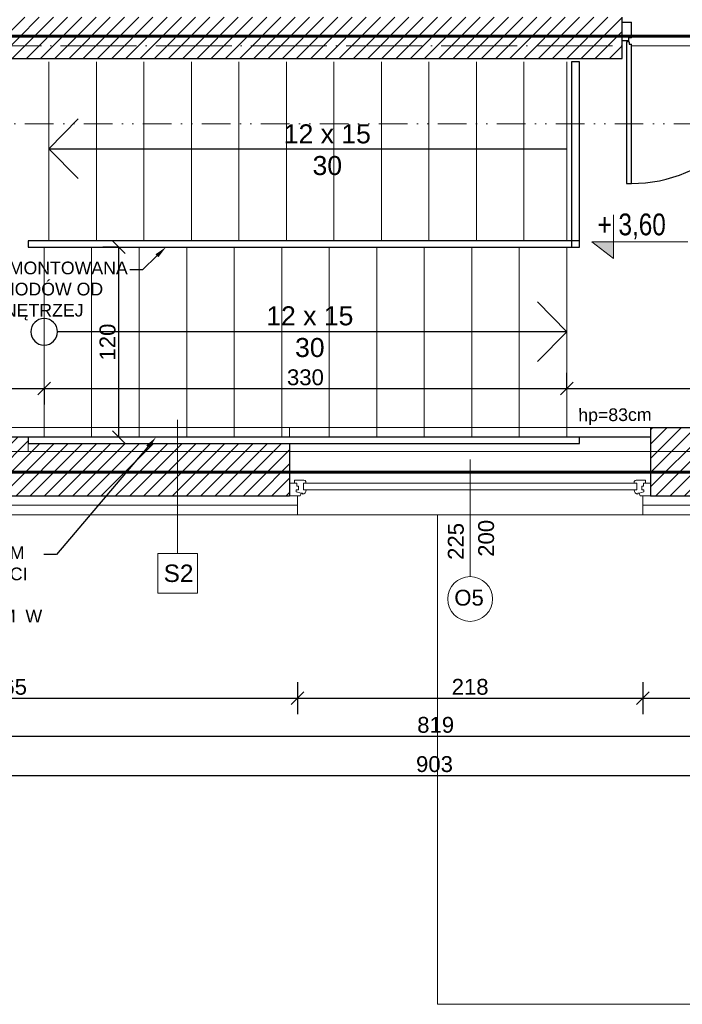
# Model space of a CAD drawing. Header units: millimetres. Extents: x -2720 to 125583, y -8970 to 34912.
# Tile 66 of 105: x 20064 to 20483, y 17841 to 18462. Entities that reach past the tile are written whole.
import ezdxf
from ezdxf import colors
from ezdxf.entities.mleader import LeaderData, LeaderLine
from ezdxf.enums import TextEntityAlignment as Align
from ezdxf.math import Vec2, Vec3

# ---------------------------------------------------------------- set-up
doc = ezdxf.new("R2010")
doc.units = ezdxf.units.MM
for name, pattern in [('1KS_2KP-50', [37.05, 12, 6, -6.35, 0, -6.35, 0, -6.35]), ('ACAD_ISO02W100', [15, 12, -3]), ('ACAD_ISO03W100', [30, 12, -18]), ('ACAD_ISO04W100', [30, 24, -3, 0, -3])]:
    doc.linetypes.add(name, pattern=pattern)
doc.layers.add('000_HATCH', color=253, linetype='Continuous', lineweight=5, transparency=0.5)
for name, color, linetype, lineweight, true_color in [('A_DZIAŁOWA_PROJEKTOWANE', 7, 'Continuous', 18, 0x007cb0), ('A_HATCH', 7, 'Continuous', 5, 0x999999), ('A_IZOLEACJA TERMI_PROJEKTOWANA', 7, 'Continuous', 15, 0x0089b6), ('A_PPOŻ', 1, 'ACAD_ISO02W100', 30, 0xff0000)]:
    doc.layers.add(name, color=color, linetype=linetype, lineweight=lineweight, true_color=true_color)
for name, color, linetype, lineweight in [('A_KONST_ISTNIEJĄCE', 83, 'Continuous', 25), ('A_LINIA PRZEKROJOWA', 223, '1KS_2KP-50', 15), ('A_OPISY', 40, 'Continuous', 9), ('A_OSIE KONSTRUKCYJNE', 150, 'ACAD_ISO04W100', 5), ('A_STOLARKA OKIENNA', 141, 'Continuous', 15), ('A_TEKST', 7, 'Continuous', 15), ('A_WIDOK', 141, 'Continuous', 13), ('A_WYMIAROWANIE', 7, 'Continuous', 9)]:
    doc.layers.add(name, color=color, linetype=linetype, lineweight=lineweight)
doc.layers.add('AA OPISY', color=40, linetype='Continuous')
doc.styles.add('APLUS', font='arial.ttf', dxfattribs={"width": 0.6})
doc.styles.get("Standard").update_dxf_attribs({"font": 'arial.ttf'})
doc.linetypes.add('BATTING', pattern='A,0.0001,-0.1,[134,ltypeshp.shx,S=0.1,R=0,X=-0.1,Y=0],-0.2,[134,ltypeshp.shx,S=0.1,R=180,X=0.1,Y=0],-0.1', length=0.4001)
doc.dimstyles.new('1 do 100', dxfattribs={"dimtxt": 10, "dimasz": 8, "dimexe": 10, "dimexo": 10, "dimgap": 2, "dimtad": 1, "dimdec": 0, "dimtxsty": 'Standard', "dimblk": 'OBLIQUE', "dimcen": 2.5, "dimadec": 0, "dimazin": 0, "dimtfac": 1, "dimtdec": 0, "dimtmove": 0, "dimatfit": 3, "dimldrblk": 'OBLIQUE', "dimfxl": 10, "dimfxlon": 1, "dimarcsym": 0})
pattern_1 = [(45, (-3039.768, 690.5185), (-4.490128, 4.490128), [])]

# ---------------------------------------------------------------- blocks, each defined once
blk = doc.blocks.new('*U113')
at = {"layer": 'AA OPISY'}
for q in [(166.47, 18.82), (-136.57, 0), (166.47, -18.82)]:
    blk.add_line((185, 0), q, dxfattribs=at)
blk.add_circle((-145, 0), 8.43, dxfattribs=at)
blk = doc.blocks.new('*U137')
at = {"color": 144}
for p, q in [((-28, 0), (-28, -8)), ((-28, 0), (-21.32, 0)), ((-28, 0), (-28, -8)), ((-21.32, 0), (-20.74, -1.55)), ((193.32, 0), (192.74, -1.55)), ((200, 0), (193.32, 0)), ((200, 0), (200, -8)), ((-23.76, -2.4), (-20.74, -1.55)), ((-23.76, -3.73), (-23.76, -2.4)), ((-22.39, -3.73), (-23.76, -3.73)), ((-23.41, -8), (-23.41, -6.06)), ((-23.41, -6.06), (-22.39, -6.06)), ((-22.39, -6.06), (-22.39, -3.73)), ((-20.74, -1.55), (-19.89, -1.55)), ((-19.89, -1.55), (-19.99, -1.01)), ((-19.25, -7.98), (-19.25, -3.66)), ((-19.25, -3.66), (-17.62, -3.66)), ((191.25, -3.66), (189.62, -3.66)), ((191.25, -7.98), (191.25, -3.66)), ((191.89, -1.55), (191.99, -1.01)), ((192.74, -1.55), (191.89, -1.55)), ((195.76, -2.4), (192.74, -1.55)), ((194.39, -6.06), (194.39, -3.73)), ((194.39, -3.73), (195.76, -3.73)), ((195.41, -6.06), (194.39, -6.06)), ((195.41, -8), (195.41, -6.06)), ((195.76, -3.73), (195.76, -2.4)), ((-28, -8), (-24.8, -8)), ((-24.8, -8), (-24.8, -9.92)), ((-24.8, -8), (-23.41, -8)), ((-24.8, -9.92), (-18.94, -9.92)), ((-17.66, -7.98), (-19.25, -7.98)), ((-17.66, -9.03), (-17.66, -7.98)), ((189.66, -9.03), (189.66, -7.98)), ((189.66, -7.98), (191.25, -7.98)), ((196.8, -9.92), (190.94, -9.92)), ((196.8, -8), (195.41, -8)), ((200, -8), (196.8, -8)), ((196.8, -8), (196.8, -9.92))]:
    blk.add_line(p, q, dxfattribs=at)
blk.add_lwpolyline([(-19.25, -3.66), (191.25, -3.66), (191.25, -7.98), (-19.25, -7.98)], close=True, dxfattribs=at)
for centre, radius, start, end in [((-20.13, -3.52), 2.51, 356.81051, 86.81051), ((192.13, -3.52), 2.51, 93.18949, 183.18949), ((-19.03, -8.42), 1.5, 273.35533, 335.68535), ((191.03, -8.42), 1.5, 204.31465, 266.64467)]:
    blk.add_arc(centre, radius, start, end, dxfattribs=at)
blk = doc.blocks.new('*U8')
blk.add_hatch(color=256).paths.add_polyline_path([(0, 0.1532), (-0.198, 0.1532), (0, 0)])
blk.add_line((0, 0.1532), (0, 0.4))
blk.add_lwpolyline([(0, 0.1532), (0, 0), (-0.198, 0.1532), (0.6852, 0.1532)])
at = {"style": 'APLUS', "width": 0.8}
blk.add_attdef('%%P_0.00', text='', height=0.2, dxfattribs=at).set_placement((-0.1457, 0.1532), align=Align.BOTTOM_LEFT)
blk = doc.blocks.new('WARTOŚĆ')
at = {"layer": 'A_OPISY', "color": 144}
blk.add_line((0, 0), (0, 73.97), dxfattribs=at)
blk.add_circle((0, 88.12), 14.15, dxfattribs=at)
blk.add_attdef('OZ', (-9.99, 82.42), '', height=10, dxfattribs=at)
for tag, p in [('S', (-4.03, 32.64)), ('H', (15.09, 32.64))]:
    blk.add_attdef(tag, p, '', height=10, rotation=90, dxfattribs=at)
blk = doc.blocks.new('_Oblique')
at = {"color": 0, "linetype": 'ByBlock', "lineweight": -2}
blk.add_line((-0.5, -0.5), (0.5, 0.5), dxfattribs=at)
blk = doc.blocks.new('*D182')
at = {"layer": 'A_WYMIAROWANIE', "color": 0, "lineweight": -2, "ltscale": 2, "transparency": 16777216}
for p, q in [((20126.93, 18318.66), (20116.93, 18318.66)), ((20126.93, 18198.66), (20126.93, 18318.66)), ((20129.77, 18198.66), (20116.93, 18198.66))]:
    blk.add_line(p, q, dxfattribs=at)
at = {"layer": 'Defpoints', "color": 0, "ltscale": 2, "transparency": 16777216}
for p in [(20126.93, 18318.66), (20131.42, 18318.66), (20139.77, 18198.66)]:
    blk.add_point(p, dxfattribs=at)
at = {"layer": 'A_WYMIAROWANIE', "color": 0, "lineweight": -2, "ltscale": 2, "transparency": 16777216, "xscale": 8, "yscale": 8, "zscale": 8}
for p, rotation in [((20126.93, 18318.66), 90), ((20126.93, 18198.66), 270)]:
    blk.add_blockref('_Oblique', p, dxfattribs=dict(at, rotation=rotation))
at = {"layer": 'A_WYMIAROWANIE', "color": 0, "ltscale": 2, "transparency": 16777216, "insert": (20119.83, 18258.66), "char_height": 10, "attachment_point": 5, "rotation": 90}
blk.add_mtext('120', dxfattribs=at)
blk = doc.blocks.new('*D464')
at = {"layer": 'A_WYMIAROWANIE', "color": 0, "lineweight": -2, "ltscale": 2, "transparency": 16777216}
for p, q in [((19929.77, 18229.27), (19929.77, 18219.27)), ((19929.77, 18229.27), (20079.77, 18229.27)), ((20079.77, 18229.27), (20079.77, 18219.27))]:
    blk.add_line(p, q, dxfattribs=at)
at = {"layer": 'Defpoints', "color": 0, "ltscale": 2, "transparency": 16777216}
for p in [(19929.77, 18236.52), (20079.77, 18236.52), (20079.77, 18229.27)]:
    blk.add_point(p, dxfattribs=at)
at = {"layer": 'A_WYMIAROWANIE', "color": 0, "lineweight": -2, "ltscale": 2, "transparency": 16777216, "xscale": 8, "yscale": 8, "zscale": 8, "rotation": 180}
blk.add_blockref('_Oblique', (19929.77, 18229.27), dxfattribs=at)
at = {"layer": 'A_WYMIAROWANIE', "color": 0, "lineweight": -2, "ltscale": 2, "transparency": 16777216, "xscale": 8, "yscale": 8, "zscale": 8}
blk.add_blockref('_Oblique', (20079.77, 18229.27), dxfattribs=at)
at = {"layer": 'A_WYMIAROWANIE', "color": 0, "ltscale": 2, "transparency": 16777216, "insert": (20004.77, 18236.37), "char_height": 10, "attachment_point": 5}
blk.add_mtext('150', dxfattribs=at)
blk = doc.blocks.new('*D465')
at = {"layer": 'A_WYMIAROWANIE', "color": 0, "lineweight": -2, "ltscale": 2, "transparency": 16777216}
for p, q in [((20409.77, 18229.27), (20409.77, 18239.27)), ((20079.77, 18229.27), (20079.77, 18219.27)), ((20079.77, 18229.27), (20409.77, 18229.27))]:
    blk.add_line(p, q, dxfattribs=at)
at = {"layer": 'Defpoints', "color": 0, "ltscale": 2, "transparency": 16777216}
for p in [(20079.77, 18236.52), (20409.77, 18229.27), (20409.77, 18229.27)]:
    blk.add_point(p, dxfattribs=at)
at = {"layer": 'A_WYMIAROWANIE', "color": 0, "lineweight": -2, "ltscale": 2, "transparency": 16777216, "xscale": 8, "yscale": 8, "zscale": 8, "rotation": 180}
blk.add_blockref('_Oblique', (20079.77, 18229.27), dxfattribs=at)
at = {"layer": 'A_WYMIAROWANIE', "color": 0, "lineweight": -2, "ltscale": 2, "transparency": 16777216, "xscale": 8, "yscale": 8, "zscale": 8}
blk.add_blockref('_Oblique', (20409.77, 18229.27), dxfattribs=at)
at = {"layer": 'A_WYMIAROWANIE', "color": 0, "ltscale": 2, "transparency": 16777216, "insert": (20244.77, 18236.38), "char_height": 10, "attachment_point": 5}
blk.add_mtext('330', dxfattribs=at)
blk = doc.blocks.new('*D466')
at = {"layer": 'A_WYMIAROWANIE', "color": 0, "lineweight": -2, "ltscale": 2, "transparency": 16777216}
for p, q in [((20409.77, 18229.27), (20409.77, 18239.27)), ((20409.77, 18229.27), (20594.77, 18229.27)), ((20594.77, 18229.27), (20594.77, 18219.27))]:
    blk.add_line(p, q, dxfattribs=at)
at = {"layer": 'Defpoints', "color": 0, "ltscale": 2, "transparency": 16777216}
for p in [(20594.77, 18238.63), (20409.77, 18229.27), (20594.77, 18229.27)]:
    blk.add_point(p, dxfattribs=at)
at = {"layer": 'A_WYMIAROWANIE', "color": 0, "lineweight": -2, "ltscale": 2, "transparency": 16777216, "xscale": 8, "yscale": 8, "zscale": 8, "rotation": 180}
blk.add_blockref('_Oblique', (20409.77, 18229.27), dxfattribs=at)
at = {"layer": 'A_WYMIAROWANIE', "color": 0, "lineweight": -2, "ltscale": 2, "transparency": 16777216, "xscale": 8, "yscale": 8, "zscale": 8}
blk.add_blockref('_Oblique', (20594.77, 18229.27), dxfattribs=at)
at = {"layer": 'A_WYMIAROWANIE', "color": 0, "ltscale": 2, "transparency": 16777216, "insert": (20502.27, 18236.37), "char_height": 10, "attachment_point": 5}
blk.add_mtext('185', dxfattribs=at)
blk = doc.blocks.new('*D474')
at = {"layer": 'A_WYMIAROWANIE', "color": 0, "lineweight": -2, "ltscale": 2, "transparency": 16777216}
for p, q in [((19874.77, 18043.9), (19874.77, 18023.9)), ((20239.77, 18043.9), (20239.77, 18023.9)), ((19874.77, 18033.9), (20239.77, 18033.9))]:
    blk.add_line(p, q, dxfattribs=at)
at = {"layer": 'Defpoints', "color": 0, "ltscale": 2, "transparency": 16777216}
for p in [(19874.77, 18149.66), (20239.77, 18149.66), (20239.77, 18033.9)]:
    blk.add_point(p, dxfattribs=at)
at = {"layer": 'A_WYMIAROWANIE', "color": 0, "lineweight": -2, "ltscale": 2, "transparency": 16777216, "xscale": 8, "yscale": 8, "zscale": 8, "rotation": 180}
blk.add_blockref('_Oblique', (19874.77, 18033.9), dxfattribs=at)
at = {"layer": 'A_WYMIAROWANIE', "color": 0, "lineweight": -2, "ltscale": 2, "transparency": 16777216, "xscale": 8, "yscale": 8, "zscale": 8}
blk.add_blockref('_Oblique', (20239.77, 18033.9), dxfattribs=at)
at = {"layer": 'A_WYMIAROWANIE', "color": 0, "ltscale": 2, "transparency": 16777216, "insert": (20057.27, 18041.01), "char_height": 10, "attachment_point": 5}
blk.add_mtext('365', dxfattribs=at)
blk = doc.blocks.new('*D475')
at = {"layer": 'A_WYMIAROWANIE', "color": 0, "lineweight": -2, "ltscale": 2, "transparency": 16777216}
for p, q in [((20239.77, 18043.9), (20239.77, 18023.9)), ((20457.77, 18043.9), (20457.77, 18023.9)), ((20239.77, 18033.9), (20457.77, 18033.9))]:
    blk.add_line(p, q, dxfattribs=at)
at = {"layer": 'Defpoints', "color": 0, "ltscale": 2, "transparency": 16777216}
for p in [(20239.77, 18149.66), (20457.77, 18149.66), (20457.77, 18033.9)]:
    blk.add_point(p, dxfattribs=at)
at = {"layer": 'A_WYMIAROWANIE', "color": 0, "lineweight": -2, "ltscale": 2, "transparency": 16777216, "xscale": 8, "yscale": 8, "zscale": 8, "rotation": 180}
blk.add_blockref('_Oblique', (20239.77, 18033.9), dxfattribs=at)
at = {"layer": 'A_WYMIAROWANIE', "color": 0, "lineweight": -2, "ltscale": 2, "transparency": 16777216, "xscale": 8, "yscale": 8, "zscale": 8}
blk.add_blockref('_Oblique', (20457.77, 18033.9), dxfattribs=at)
at = {"layer": 'A_WYMIAROWANIE', "color": 0, "ltscale": 2, "transparency": 16777216, "insert": (20348.77, 18041), "char_height": 10, "attachment_point": 5}
blk.add_mtext('218', dxfattribs=at)
blk = doc.blocks.new('*D476')
at = {"layer": 'A_WYMIAROWANIE', "color": 0, "lineweight": -2, "ltscale": 2, "transparency": 16777216}
for p, q in [((20457.77, 18043.9), (20457.77, 18023.9)), ((20777.77, 18043.9), (20777.77, 18023.9)), ((20457.77, 18033.9), (20777.77, 18033.9))]:
    blk.add_line(p, q, dxfattribs=at)
at = {"layer": 'Defpoints', "color": 0, "ltscale": 2, "transparency": 16777216}
for p in [(20457.77, 18149.66), (20777.77, 18149.66), (20777.77, 18033.9)]:
    blk.add_point(p, dxfattribs=at)
at = {"layer": 'A_WYMIAROWANIE', "color": 0, "lineweight": -2, "ltscale": 2, "transparency": 16777216, "xscale": 8, "yscale": 8, "zscale": 8, "rotation": 180}
blk.add_blockref('_Oblique', (20457.77, 18033.9), dxfattribs=at)
at = {"layer": 'A_WYMIAROWANIE', "color": 0, "lineweight": -2, "ltscale": 2, "transparency": 16777216, "xscale": 8, "yscale": 8, "zscale": 8}
blk.add_blockref('_Oblique', (20777.77, 18033.9), dxfattribs=at)
at = {"layer": 'A_WYMIAROWANIE', "color": 0, "ltscale": 2, "transparency": 16777216, "insert": (20617.77, 18041.01), "char_height": 10, "attachment_point": 5}
blk.add_mtext('320', dxfattribs=at)
blk = doc.blocks.new('*D478')
at = {"layer": 'A_WYMIAROWANIE', "color": 0, "lineweight": -2, "ltscale": 2, "transparency": 16777216}
for p, q in [((19917.77, 18019.9), (19917.77, 17999.9)), ((20736.27, 18019.9), (20736.27, 17999.9)), ((19917.77, 18009.9), (20736.27, 18009.9))]:
    blk.add_line(p, q, dxfattribs=at)
at = {"layer": 'Defpoints', "color": 0, "ltscale": 2, "transparency": 16777216}
for p in [(20736.27, 18180.42), (19917.77, 18149.66), (20736.27, 18009.9)]:
    blk.add_point(p, dxfattribs=at)
at = {"layer": 'A_WYMIAROWANIE', "color": 0, "lineweight": -2, "ltscale": 2, "transparency": 16777216, "xscale": 8, "yscale": 8, "zscale": 8, "rotation": 180}
blk.add_blockref('_Oblique', (19917.77, 18009.9), dxfattribs=at)
at = {"layer": 'A_WYMIAROWANIE', "color": 0, "lineweight": -2, "ltscale": 2, "transparency": 16777216, "xscale": 8, "yscale": 8, "zscale": 8}
blk.add_blockref('_Oblique', (20736.27, 18009.9), dxfattribs=at)
at = {"layer": 'A_WYMIAROWANIE', "color": 0, "ltscale": 2, "transparency": 16777216, "insert": (20327.02, 18017), "char_height": 10, "attachment_point": 5}
blk.add_mtext('819', dxfattribs=at)
blk = doc.blocks.new('*D480')
at = {"layer": 'A_WYMIAROWANIE', "color": 0, "lineweight": -2, "ltscale": 2, "transparency": 16777216}
for p, q in [((19874.77, 17995.1), (19874.77, 17975.1)), ((20777.77, 17995.1), (20777.77, 17975.1)), ((19874.77, 17985.1), (20777.77, 17985.1))]:
    blk.add_line(p, q, dxfattribs=at)
at = {"layer": 'Defpoints', "color": 0, "ltscale": 2, "transparency": 16777216}
for p in [(19874.77, 18172.69), (20777.77, 18172.69), (20777.77, 17985.1)]:
    blk.add_point(p, dxfattribs=at)
at = {"layer": 'A_WYMIAROWANIE', "color": 0, "lineweight": -2, "ltscale": 2, "transparency": 16777216, "xscale": 8, "yscale": 8, "zscale": 8, "rotation": 180}
blk.add_blockref('_Oblique', (19874.77, 17985.1), dxfattribs=at)
at = {"layer": 'A_WYMIAROWANIE', "color": 0, "lineweight": -2, "ltscale": 2, "transparency": 16777216, "xscale": 8, "yscale": 8, "zscale": 8}
blk.add_blockref('_Oblique', (20777.77, 17985.1), dxfattribs=at)
at = {"layer": 'A_WYMIAROWANIE', "color": 0, "ltscale": 2, "transparency": 16777216, "insert": (20326.27, 17992.21), "char_height": 10, "attachment_point": 5}
blk.add_mtext('903', dxfattribs=at)

msp = doc.modelspace()

# ---------------------------------------------------------------- hatches: boundary and pattern name
at = {"layer": 'A_HATCH'}
h = msp.add_hatch(dxfattribs=at)
h.set_pattern_fill('ANSI31', color=256, scale=2)
h.set_pattern_definition(pattern_1)
h.paths.add_polyline_path([(20765.77, 18435.66), (20765.77, 19640.66), (20580.77, 19640.66), (20580.77, 19597.66), (20722.77, 19597.66), (20722.77, 18722.66), (20707.77, 18722.66), (20707.77, 18463.66), (20594.77, 18463.66), (20594.77, 18437.66), (20710.77, 18437.66), (20710.77, 18334.66), (20722.77, 18334.66), (20722.77, 18204.66), (20462.77, 18204.66), (20462.77, 18161.66), (20765.77, 18161.66)])
h.paths.add_polyline_path([(20733.27, 18362.64), (20719.27, 18362.64), (20719.27, 18376.64), (20733.27, 18376.64)], flags=16)
h.paths.add_polyline_path([(20716.27, 18558.49), (20716.27, 18572.49)], flags=16)
h.paths.add_polyline_path([(20234.77, 18194.66), (20069.77, 18194.66), (20069.77, 18198.66), (19929.77, 18198.66), (19929.77, 18204.66), (19929.77, 18223.66), (19886.77, 18223.66), (19886.77, 18161.66), (20234.77, 18161.66)])
h.paths.add_polyline_path([(19929.77, 19597.66), (20070.77, 19597.66), (20070.77, 19640.66), (19886.77, 19640.66), (19886.77, 18699.66), (19929.77, 18699.66)])
h.paths.add_polyline_path([(20352.77, 19640.66), (20298.77, 19640.66), (20298.77, 19597.66), (20352.77, 19597.66)])
h = msp.add_hatch(dxfattribs=at)
h.set_pattern_fill('ANSI31', color=256, scale=2)
h.set_pattern_definition(pattern_1)
h.paths.add_polyline_path([(20444.77, 18463.66), (19929.77, 18463.66), (19929.77, 18472.66), (19886.77, 18472.66), (19886.77, 18419.66), (19929.77, 18419.66), (19929.77, 18437.66), (20444.77, 18437.66)])
h.paths.add_polyline_path([(20609.77, 18437.66), (20594.77, 18437.66), (20594.77, 18352.66), (20609.77, 18352.66)])
h.paths.add_polyline_path([(20609.77, 18262.66), (20594.77, 18262.66), (20594.77, 18204.66), (20609.77, 18204.66)])

# ---------------------------------------------------------------- linework, layer by layer
at = {"color": 144}
for p, q in [((20450.73, 18450.73), (20448.74, 18450.73)), ((20448.74, 18450.73), (20448.74, 18448.74)), ((20449.16, 18448.16), (20449.16, 18446.62)), ((20449.16, 18446.62), (20450.7, 18446.62))]:
    msp.add_line(p, q, dxfattribs=at)
for points in [[(20448.74, 18448.74), (20444.77, 18448.74), (20444.77, 18460.66), (20450.73, 18460.66)], [(20450.73, 18450.73), (20450.73, 18460.66)], [(20447.61, 18448.16), (20447.61, 18358.76), (20450.7, 18358.76), (20450.7, 18446.62)], [(20449.16, 18448.16), (20447.61, 18448.16)]]:
    msp.add_lwpolyline(points, dxfattribs=at)
msp.add_arc((20450.71, 18448.19), 89.43, 269.99889, 0.35485, dxfattribs=at)
at = {"layer": '000_HATCH', "ltscale": 2}
for p, q in [((20234.77, 18204.66), (19929.77, 18204.66)), ((20234.77, 18204.66), (20234.77, 18198.66)), ((20462.77, 18204.66), (20462.77, 18198.66)), ((20462.77, 18189.66), (20462.77, 18204.66)), ((20069.77, 18194.66), (20069.77, 18189.66)), ((20069.77, 18189.66), (20462.77, 18189.66))]:
    msp.add_line(p, q, dxfattribs=at)
at = {"layer": 'A_IZOLEACJA TERMI_PROJEKTOWANA', "ltscale": 2}
for p, q in [((20239.77, 18161.66), (20239.77, 18149.66)), ((20457.77, 18161.66), (20457.77, 18149.66))]:
    msp.add_line(p, q, dxfattribs=at)
at = {"layer": 'A_IZOLEACJA TERMI_PROJEKTOWANA', "linetype": 'BATTING', "ltscale": 14}
for points in [[(20457.77, 18155.66), (20771.77, 18155.66), (20771.77, 19652.66)], [(19880.77, 18228.66), (19880.77, 18155.66), (20239.77, 18155.66)]]:
    msp.add_lwpolyline(points, dxfattribs=at)
at = {"layer": 'A_IZOLEACJA TERMI_PROJEKTOWANA', "ltscale": 2}
for points in [[(20457.77, 18149.66), (20777.77, 18149.66), (20777.77, 19652.66)], [(19874.77, 18228.66), (19874.77, 18149.66), (20239.77, 18149.66)]]:
    msp.add_lwpolyline(points, dxfattribs=at)
at = {"layer": 'A_KONST_ISTNIEJĄCE', "ltscale": 2}
for p, q in [((20444.77, 18437.66), (20444.77, 18463.66)), ((20462.77, 18204.66), (20462.77, 18161.66)), ((20462.77, 18204.66), (20722.77, 18204.66)), ((20462.77, 18198.66), (19929.77, 18198.66)), ((20234.77, 18194.66), (20234.77, 18161.66)), ((20462.77, 18161.66), (20765.77, 18161.66))]:
    msp.add_line(p, q, dxfattribs=at)
for points in [[(19929.77, 18437.66), (20444.77, 18437.66)], [(19886.77, 18223.66), (19886.77, 18161.66), (20234.77, 18161.66)]]:
    msp.add_lwpolyline(points, dxfattribs=at)
for points in [[(20412.77, 18318.66), (20417.77, 18318.66), (20417.77, 18435.66), (20412.77, 18435.66)], [(20417.77, 18318.66), (20417.77, 18322.66), (20069.77, 18322.66), (20069.77, 18318.66)], [(20417.77, 18318.66), (20417.77, 18322.66), (20069.77, 18322.66), (20069.77, 18318.66)], [(20417.77, 18194.66), (20417.77, 18198.66), (20069.77, 18198.66), (20069.77, 18194.66)]]:
    msp.add_lwpolyline(points, close=True, dxfattribs=at)
at = {"layer": 'A_LINIA PRZEKROJOWA'}
msp.add_line((22544.15, 18396.4), (19671.57, 18396.4), dxfattribs=at)
at = {"layer": 'A_OPISY'}
msp.add_line((20164.08, 18209.63), (20164.08, 18125.18), dxfattribs=at)
msp.add_lwpolyline([(20151.58, 18100.18), (20176.58, 18100.18), (20176.58, 18125.18), (20151.58, 18125.18)], close=True, dxfattribs=at)
at = {"layer": 'A_OSIE KONSTRUKCYJNE', "ltscale": 2}
for p, q in [((19729.58, 18445.66), (20906.91, 18445.66)), ((19729.58, 18189.66), (20906.91, 18189.66))]:
    msp.add_line(p, q, dxfattribs=at)
at = {"layer": 'A_PPOŻ', "linetype": 'ACAD_ISO03W100', "ltscale": 2, "const_width": 2}
msp.add_lwpolyline([(19911.11, 18451.73), (20719.49, 18451.73), (20719.49, 18176.6), (19911.11, 18176.6)], close=True, dxfattribs=at)
at = {"layer": 'A_WIDOK', "ltscale": 2}
for p, q in [((20082.77, 18435.66), (20082.77, 18322.66)), ((20112.77, 18435.66), (20112.77, 18322.66)), ((20142.77, 18435.66), (20142.77, 18322.66)), ((20172.77, 18435.66), (20172.77, 18322.66)), ((20202.77, 18435.66), (20202.77, 18322.66)), ((20232.77, 18435.66), (20232.77, 18322.66)), ((20262.77, 18435.66), (20262.77, 18322.66)), ((20292.77, 18435.66), (20292.77, 18322.66)), ((20322.77, 18435.66), (20322.77, 18322.66)), ((20352.77, 18435.66), (20352.77, 18322.66)), ((20382.77, 18435.66), (20382.77, 18322.66)), ((20409.77, 18435.66), (20409.77, 18322.66)), ((20409.77, 18322.66), (20079.77, 18322.66)), ((20079.77, 18318.66), (20079.77, 18198.66)), ((20109.77, 18318.66), (20109.77, 18198.66)), ((20109.77, 18318.66), (20109.77, 18198.66)), ((20139.77, 18318.66), (20139.77, 18198.66)), ((20169.77, 18318.66), (20169.77, 18198.66)), ((20199.77, 18318.66), (20199.77, 18198.66)), ((20229.77, 18318.66), (20229.77, 18198.66)), ((20259.77, 18318.66), (20259.77, 18198.66)), ((20289.77, 18318.66), (20289.77, 18198.66)), ((20319.77, 18318.66), (20319.77, 18198.66)), ((20349.77, 18318.66), (20349.77, 18198.66)), ((20379.77, 18318.66), (20379.77, 18198.66)), ((20409.77, 18318.66), (20409.77, 18198.66)), ((20234.77, 18204.66), (20462.77, 18204.66)), ((20239.77, 18149.66), (20457.77, 18149.66))]:
    msp.add_line(p, q, dxfattribs=at)
msp.add_lwpolyline([(20734.27, 19652.66), (20734.27, 19700.66), (22419.77, 19700.66), (22419.77, 18104.66), (21976.77, 18104.66), (21976.77, 17840.66), (20734.27, 17840.66), (20328.27, 17840.66), (20328.27, 18149.66)], dxfattribs=at)
at = {"layer": 'AA OPISY'}
for q in [(20101.3, 18399.48), (20101.3, 18361.84), (20409.77, 18380.66)]:
    msp.add_line((20082.77, 18380.66), q, dxfattribs=at)

# ---------------------------------------------------------------- block references
at = {"layer": 'A_OPISY', "transparency": 33554687, "xscale": 68.67492864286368, "yscale": 68.67492864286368, "zscale": 68.67492864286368, "rotation": 1.435389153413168e-05}
msp.add_blockref('*U8', (20439.25, 18311.42), dxfattribs=at).add_auto_attribs({'%%P_0.00': '+ 3,60'})
at = {"layer": 'A_OPISY', "transparency": 33554559, "xscale": -1, "rotation": 180}
msp.add_blockref('*U113', (20224.77, 18265.16), dxfattribs=at)
at = {"layer": 'A_OPISY', "color": 144, "true_color": 0x007cb0, "transparency": 33554559}
ref = msp.add_blockref('WARTOŚĆ', (20348.77, 18184.62), dxfattribs=dict(at, xscale=-1, rotation=180))
ref.add_attrib('S', '225', (20344.73, 18121.18), dxfattribs={"color": 0, "height": 10, "rotation": 90})
ref.add_attrib('H', '200', (20363.86, 18123.13), dxfattribs={"color": 0, "height": 10, "rotation": 90})
ref.add_attrib('OZ', 'O5', (20338.78, 18092.33), dxfattribs={"color": 0, "height": 10})
at = {"layer": 'A_STOLARKA OKIENNA', "transparency": 33554559, "xscale": -1, "rotation": 180}
msp.add_blockref('*U137', (20262.77, 18161.66), dxfattribs=at)

# ---------------------------------------------------------------- texts
at = {"layer": 'A_OPISY'}
msp.add_text('S2', height=11, dxfattribs=at).set_placement((20155.25, 18107.24))
at = {"layer": 'A_OPISY', "transparency": 33554559, "insert": (20440.23, 18211.59), "char_height": 8, "attachment_point": 5, "rotation": 0.4248}
msp.add_mtext_dynamic_manual_height_columns('hp=83cm', width=44.3905, gutter_width=12.5, heights=[0], dxfattribs=at)
at = {"layer": 'A_TEKST', "transparency": 33554559, "char_height": 12, "attachment_point": 5}
for insert in [(20258.59, 18380.02), (20247.55, 18265.16)]:
    msp.add_mtext_dynamic_manual_height_columns('12 x 15\\P\\pxqc;30', width=91.3974, gutter_width=12.5, heights=[39.91], dxfattribs=dict(at, insert=insert))

# ---------------------------------------------------------------- dimensions: what is measured, and where the dimension line sits
at = {"layer": 'A_WYMIAROWANIE', "ltscale": 2}
dim = msp.add_linear_dim(base=(20126.93, 18318.66), p1=(20139.77, 18198.66), p2=(20131.42, 18318.66), angle=90, dimstyle='1 do 100', dxfattribs=at)
dim.commit()
dim.dimension.update_dxf_attribs({"geometry": '*D182', "text_midpoint": (20119.83, 18258.66)})
for base, p1, p2, picture, middle in [((20079.77, 18229.27), (19929.77, 18236.52), (20079.77, 18236.52), '*D464', (20004.77, 18236.37)), ((20777.77, 17985.1), (19874.77, 18172.69), (20777.77, 18172.69), '*D480', (20326.27, 17992.21)), ((20239.77, 18033.9), (19874.77, 18149.66), (20239.77, 18149.66), '*D474', (20057.27, 18041.01))]:
    dim = msp.add_linear_dim(base=base, p1=p1, p2=p2, dimstyle='1 do 100', dxfattribs=at)
    dim.commit()
    dim.dimension.update_dxf_attribs({"geometry": picture, "text_midpoint": middle})
for base, p1, p2, picture, middle in [((20409.77, 18229.27), (20079.77, 18236.52), (20409.77, 18229.27), '*D465', (20244.77, 18236.38)), ((20594.77, 18229.27), (20409.77, 18229.27), (20594.77, 18238.63), '*D466', (20502.27, 18236.37)), ((20736.26725364, 18009.89920677), (19917.76725364, 18149.66011344), (20736.26725364, 18180.42122783), '*D478', (20327.01725364, 18017.00493665)), ((20457.77, 18033.9), (20239.77, 18149.66), (20457.77, 18149.66), '*D475', (20348.77, 18041)), ((20777.77, 18033.9), (20457.77, 18149.66), (20777.77, 18149.66), '*D476', (20617.77, 18041.01))]:
    dim = msp.add_linear_dim(base=base, p1=p1, p2=p2, dimstyle='1 do 100', override={"dimtmove": 1}, dxfattribs=at)
    dim.commit()
    dim.dimension.update_dxf_attribs({"geometry": picture, "text_midpoint": middle})

# ---------------------------------------------------------------- leaders
at = {"layer": 'A_DZIAŁOWA_PROJEKTOWANE', "ltscale": 2}
ml = msp.add_multileader_mtext('Standard', dxfattribs=at)
ml.set_content('BALUSTRADA MONTOWANA DO BIEGU SCHODÓW OD STRONY ZEWNĘTRZEJ ', color=256)
ml.set_leader_properties()
ml.build(insert=Vec2(0, 0))
ml.multileader.update_dxf_attribs({"arrow_head_size": 8})
ctx = ml.context
ctx.base_point, ctx.char_height, ctx.arrow_head_size, ctx.plane_origin = Vec3(19977.83, 18304.28), 8, 8, Vec3(20357.69, 18210.18)
notes = []
notes.append((ctx, [(0, (1, 1, 0), (20141.78, 18304.28), (-1, 0), 8, [(0, [(20156.75, 18318.66)], 0, [])])]))
ctx.mtext.insert, ctx.mtext.width, ctx.mtext.defined_height, ctx.mtext.flow_direction = Vec3(19979.83, 18309.46), 163.7981, 64.59, 5
ml = msp.add_multileader_mtext('Standard', dxfattribs=at)
ml.set_content('WYKONAĆ POSZERZENIE KLATKI SCHODOWEJ O 6CM NA CAŁEJ DŁUGOŚCI BIEGU POPRZEZ SKUCIE CZĘŚCI SCIANY. \\PDODATKOWO WYKONAĆ WKUCIE PORĘCZY GR. 4CM  W ŚCIANĘ OTWÓR WYKONAĆ NA WYS. 100-120 CM, GŁĘBOKOŚCI 9CM.', color=256)
ml.set_leader_properties()
ml.build(insert=Vec2(0, 0))
ml.multileader.update_dxf_attribs({"arrow_head_size": 8})
ctx = ml.context
ctx.base_point, ctx.char_height, ctx.arrow_head_size, ctx.plane_origin = Vec3(19769.84, 18124.51), 8, 8, Vec3(20303.48, 18007.57)
notes.append((ctx, [(0, (1, 1, 0), (20087.58, 18124.51), (-1, 0), 8, [(0, [(20150.44, 18198.66)], 0, [])])]))
ctx.mtext.insert, ctx.mtext.width, ctx.mtext.defined_height, ctx.mtext.flow_direction = Vec3(19771.84, 18129.68), 309.1908, 68.66, 5
for ctx, leaders in notes:
    for number, flags, end, landing, length, lines in leaders:
        leader = LeaderData()
        leader.index, (leader.has_last_leader_line, leader.has_dogleg_vector, leader.attachment_direction) = number, flags
        leader.last_leader_point, leader.dogleg_vector, leader.dogleg_length = Vec3(end), Vec3(landing), length
        for number, points, colour, breaks in lines:
            line = LeaderLine()
            line.index, line.vertices, line.color, line.breaks = number, Vec3.list(points), colors.encode_raw_color(colour), breaks
            leader.lines.append(line)
        ctx.leaders.append(leader)

doc.saveas('drawing.dxf')
